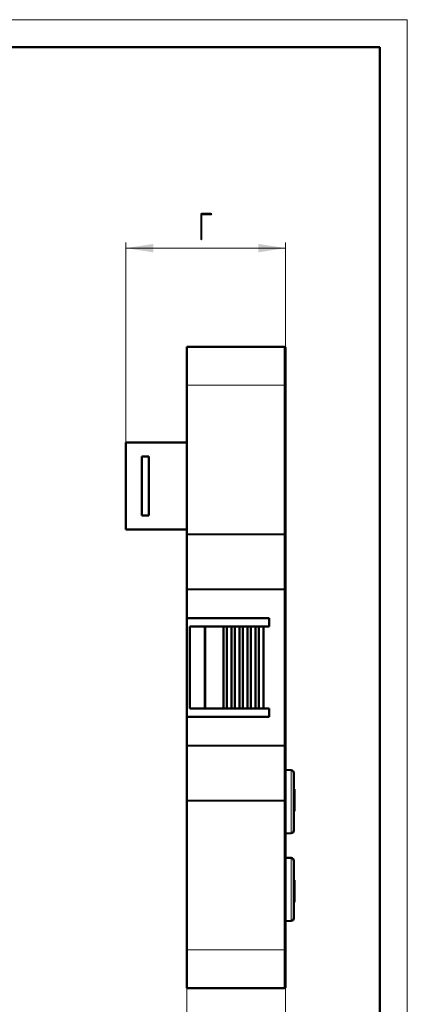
# Model space of a CAD drawing. Header units: millimetres. Extents: x 0 to 218, y 0 to 297.
# Tile 7 of 7: x 139 to 210, y 117 to 297. Entities that reach past the tile are written whole.
import ezdxf

# ---------------------------------------------------------------- set-up
doc = ezdxf.new("R2010")
doc.units = ezdxf.units.MM
doc.layers.add('ОСЕВЫЕ', color=7, linetype='Continuous')
doc.styles.add('SLDTEXTSTYLE0', font='TXT', dxfattribs={"width": 0.7, "bigfont": 'bigfont'})
doc.styles.add('SLDTEXTSTYLE1', font='TXT', dxfattribs={"width": 0.7})
doc.dimstyles.new('SLDDIMSTYLE0', dxfattribs={"dimtxt": 5, "dimasz": 5, "dimexe": 0, "dimexo": 0.0625, "dimgap": 1.25, "dimtad": 2, "dimdec": 1, "dimrnd": 1e-09, "dimzin": 12, "dimdsep": 46, "dimtxsty": 'SLDTEXTSTYLE1', "dimsah": 1, "dimcen": 0.09, "dimadec": 0, "dimazin": 3, "dimtfac": 1, "dimtdec": 3, "dimtofl": 0, "dimtmove": 0, "dimatfit": 3, "dimfxl": 0, "dimfrac": 2, "dimtolj": 1, "dimtzin": 12, "dimarcsym": 0})
doc.dimstyles.new('SLDDIMSTYLE1', dxfattribs={"dimtxt": 5, "dimasz": 5, "dimexe": 0, "dimexo": 0.0625, "dimgap": 1.25, "dimtad": 2, "dimdec": 1, "dimrnd": 1e-09, "dimzin": 12, "dimdsep": 46, "dimtxsty": 'SLDTEXTSTYLE1', "dimsah": 1, "dimcen": 0.09, "dimadec": 0, "dimazin": 3, "dimtfac": 1, "dimtdec": 3, "dimtmove": 0, "dimatfit": 0, "dimfxl": 0, "dimfrac": 2, "dimtolj": 1, "dimtzin": 12, "dimarcsym": 0})

# ---------------------------------------------------------------- blocks, each defined once
blk = doc.blocks.new('_D_2')
at = {"color": 7, "linetype": 'Continuous', "lineweight": 0}
for p, q in [((187.83, 120.56), (187.83, 101.32)), ((169.83, 120.31), (169.83, 101.32)), ((169.83, 102.32), (160.22, 102.32)), ((169.83, 102.32), (187.83, 102.32)), ((187.83, 102.32), (197.45, 102.32))]:
    blk.add_line(p, q, dxfattribs=at)
at = {"color": 7, "linetype": 'Continuous', "lineweight": 18}
for points in [[(169.83, 102.32), (164.83, 103.09), (164.83, 101.55)], [(187.83, 102.32), (192.83, 101.55), (192.83, 103.09)]]:
    blk.add_solid(points, dxfattribs=at)
at = {"color": 7, "linetype": 'Continuous', "lineweight": 18, "insert": (176.35, 108.76), "char_height": 5, "attachment_point": 1, "style": 'SLDTEXTSTYLE0'}
blk.add_mtext('Г1', dxfattribs=at)
blk = doc.blocks.new('_D_3')
at = {"color": 7, "linetype": 'Continuous', "lineweight": 0}
for p, q in [((158.73, 219.88), (158.73, 256.32)), ((187.83, 255.32), (158.73, 255.32)), ((187.83, 237.08), (187.83, 256.32))]:
    blk.add_line(p, q, dxfattribs=at)
at = {"color": 7, "linetype": 'Continuous', "lineweight": 18}
for points in [[(158.73, 255.32), (163.73, 254.55), (163.73, 256.09)], [(187.83, 255.32), (182.83, 256.09), (182.83, 254.55)]]:
    blk.add_solid(points, dxfattribs=at)
at = {"color": 7, "linetype": 'Continuous', "lineweight": 18, "insert": (171.86, 261.76), "char_height": 5, "attachment_point": 1, "style": 'SLDTEXTSTYLE0'}
blk.add_mtext('Г', dxfattribs=at)

msp = doc.modelspace()

# ---------------------------------------------------------------- linework, layer by layer
at = {"color": 7, "linetype": 'Continuous', "lineweight": 50}
for p, q in [((205, 292), (20, 292)), ((205, 5), (205, 292)), ((169.83, 237.32), (169.83, 230.32)), ((187.58, 237.32), (169.83, 237.32)), ((169.83, 203.21), (169.83, 230.32)), ((187.83, 230.32), (187.83, 203.21)), ((187.84, 230.32), (187.84, 228.2)), ((187.83, 228.2), (187.84, 228.2)), ((158.73, 219.87), (169.83, 219.87)), ((158.73, 219.87), (158.73, 203.97)), ((161.63, 217.32), (162.93, 217.32)), ((161.63, 206.52), (161.63, 217.32)), ((162.93, 217.32), (162.93, 206.52)), ((187.84, 214.72), (187.83, 214.72)), ((187.84, 214.72), (187.84, 212.72)), ((187.84, 212.72), (187.84, 193.43)), ((161.63, 206.52), (162.93, 206.52)), ((158.73, 203.97), (169.83, 203.97)), ((169.83, 203.21), (169.83, 203.03)), ((169.83, 193.18), (169.83, 203.03)), ((187.83, 203.21), (187.83, 193.35)), ((169.83, 193.18), (169.83, 193)), ((169.83, 187.82), (169.83, 193)), ((187.83, 193), (187.83, 164.64)), ((187.84, 192.92), (187.84, 184.72)), ((184.83, 187.82), (169.83, 187.82)), ((169.83, 187.82), (169.83, 169.82)), ((184.83, 186.32), (184.83, 187.82)), ((170.37, 186.32), (170.37, 171.32)), ((170.37, 186.32), (170.41, 186.32)), ((170.41, 186.32), (173.02, 186.32)), ((173.18, 186.32), (173.02, 186.32)), ((173.18, 171.32), (173.18, 186.32)), ((173.18, 186.32), (176.52, 186.32)), ((176.52, 186.32), (176.52, 171.32)), ((176.52, 186.32), (177.12, 186.32)), ((177.12, 186.32), (177.12, 171.32)), ((177.12, 186.32), (177.98, 186.32)), ((177.98, 186.32), (177.98, 171.32)), ((177.98, 186.32), (178.58, 186.32)), ((178.58, 171.32), (178.58, 186.32)), ((178.58, 186.32), (179.45, 186.32)), ((179.45, 171.32), (179.45, 186.32)), ((179.45, 186.32), (180.04, 186.32)), ((180.04, 171.32), (180.04, 186.32)), ((180.04, 186.32), (180.91, 186.32)), ((180.91, 171.32), (180.91, 186.32)), ((180.91, 186.32), (181.5, 186.32)), ((181.5, 171.32), (181.5, 186.32)), ((181.5, 186.32), (182.37, 186.32)), ((182.37, 171.32), (182.37, 186.32)), ((182.37, 186.32), (182.97, 186.32)), ((182.97, 171.32), (182.97, 186.32)), ((182.97, 186.32), (183.83, 186.32)), ((183.83, 171.32), (183.83, 186.32)), ((183.83, 186.32), (184.83, 186.32)), ((187.84, 184.72), (187.84, 182.72)), ((187.83, 182.72), (187.84, 182.72)), ((170.37, 171.32), (170.41, 171.32)), ((173.02, 171.32), (170.41, 171.32)), ((173.02, 171.32), (173.18, 171.32)), ((176.52, 171.32), (173.18, 171.32)), ((177.12, 171.32), (176.52, 171.32)), ((177.98, 171.32), (177.12, 171.32)), ((178.58, 171.32), (177.98, 171.32)), ((179.45, 171.32), (178.58, 171.32)), ((180.04, 171.32), (179.45, 171.32)), ((180.91, 171.32), (180.04, 171.32)), ((181.5, 171.32), (180.91, 171.32)), ((182.37, 171.32), (181.5, 171.32)), ((182.97, 171.32), (182.37, 171.32)), ((183.83, 171.32), (182.97, 171.32)), ((184.83, 171.32), (183.83, 171.32)), ((184.83, 169.82), (184.83, 171.32)), ((169.83, 169.82), (184.83, 169.82)), ((169.83, 164.64), (169.83, 169.82)), ((169.83, 164.64), (169.83, 164.46)), ((169.83, 154.61), (169.83, 164.46)), ((187.83, 164.29), (187.83, 154.43)), ((188.86, 160.06), (187.83, 160.11)), ((189.33, 156.62), (189.43, 156.62)), ((189.43, 156.62), (189.43, 155.14)), ((169.83, 154.61), (169.83, 154.43)), ((189.33, 155.14), (189.43, 155.14)), ((189.33, 155.12), (189.43, 155.12)), ((189.43, 153.32), (189.43, 155.12)), ((169.83, 127.32), (169.83, 154.43)), ((187.83, 154.43), (187.83, 127.32)), ((189.33, 153.32), (189.43, 153.32)), ((189.33, 153.3), (189.43, 153.3)), ((189.33, 152.93), (189.43, 152.93)), ((189.43, 152.93), (189.43, 153.24)), ((189.43, 152.93), (189.43, 152.62)), ((189.43, 152.62), (189.33, 152.62)), ((187.83, 148.53), (188.86, 148.58)), ((188.86, 144.06), (187.83, 144.11)), ((189.33, 141.35), (189.43, 141.35)), ((189.33, 140.31), (189.43, 140.31)), ((189.33, 140.02), (189.43, 140.02)), ((189.43, 139.35), (189.33, 139.35)), ((189.43, 139.32), (189.33, 139.32)), ((189.43, 140.02), (189.43, 139.42)), ((189.43, 137.32), (189.43, 139.32)), ((189.43, 137.32), (189.33, 137.32)), ((189.43, 137.32), (189.33, 137.32)), ((189.43, 137.29), (189.33, 137.29)), ((189.43, 137.32), (189.43, 137.32)), ((189.43, 137.25), (189.43, 136.02)), ((189.43, 136.02), (189.33, 136.02)), ((189.33, 135.32), (189.43, 135.32)), ((189.43, 135.3), (189.33, 135.3)), ((187.83, 132.53), (188.86, 132.58)), ((187.84, 129.44), (187.83, 129.44)), ((187.84, 129.44), (187.84, 127.32)), ((169.83, 127.32), (169.83, 120.32)), ((169.83, 120.32), (187.58, 120.32))]:
    msp.add_line(p, q, dxfattribs=at)
at = {"color": 9, "linetype": 'Continuous', "lineweight": 18}
for p, q in [((187.58, 237.32), (187.58, 230.32)), ((169.83, 230.32), (187.58, 230.32)), ((187.83, 230.32), (187.58, 230.32)), ((187.58, 230.32), (187.58, 203.21)), ((187.83, 230.32), (187.84, 230.32)), ((187.83, 212.72), (187.84, 212.72)), ((187.58, 203.21), (169.83, 203.21)), ((169.83, 203.03), (187.58, 203.03)), ((187.58, 203.21), (187.58, 203.03)), ((187.58, 203.21), (187.83, 203.21)), ((187.58, 203.03), (187.58, 193.18)), ((187.58, 193.18), (169.83, 193.18)), ((169.83, 193), (187.58, 193)), ((187.58, 193.18), (187.58, 193)), ((187.83, 193), (187.58, 193)), ((187.58, 193), (187.58, 164.64)), ((170.41, 171.32), (170.41, 186.32)), ((173.02, 186.32), (173.02, 171.32)), ((187.84, 184.72), (187.83, 184.72)), ((187.58, 164.64), (169.83, 164.64)), ((169.83, 164.46), (187.58, 164.46)), ((187.58, 164.64), (187.58, 164.46)), ((187.83, 164.64), (187.58, 164.64)), ((187.58, 164.46), (187.58, 154.61)), ((188.86, 148.58), (188.86, 160.06)), ((187.58, 154.61), (169.83, 154.61)), ((187.58, 154.61), (187.58, 154.43)), ((169.83, 154.43), (187.58, 154.43)), ((187.58, 154.43), (187.58, 127.32)), ((187.83, 154.43), (187.58, 154.43)), ((188.86, 138.32), (188.86, 144.06)), ((188.86, 132.58), (188.86, 138.32)), ((187.58, 127.32), (169.83, 127.32)), ((187.58, 127.32), (187.58, 120.32)), ((187.83, 127.32), (187.58, 127.32)), ((187.84, 127.32), (187.83, 127.32))]:
    msp.add_line(p, q, dxfattribs=at)
at = {"color": 7, "linetype": 'Continuous', "lineweight": 50}
for centre, radius, start, end in [((187.58, 237.07), 0.25, 0, 90), ((188.83, 159.56), 0.5, 0, 87), ((188.83, 149.08), 0.5, 273, 0), ((188.83, 143.56), 0.5, 0, 87), ((188.83, 133.08), 0.5, 273, 0), ((187.58, 120.57), 0.25, 270, 360)]:
    msp.add_arc(centre, radius, start, end, dxfattribs=at)
at = {"color": 9, "linetype": 'Continuous', "lineweight": 18}
for centre, start, end in [((187.61, 203.25), 261.9505, 348.5782), ((187.61, 193.4), 261.9505, 348.5782), ((187.61, 164.24), 11.4218, 98.0495), ((187.61, 154.39), 11.4218, 98.0495)]:
    msp.add_arc(centre, 0.223, start, end, dxfattribs=at)
at = {"color": 7, "linetype": 'Continuous', "lineweight": 50}
for points, knots in [([(187.83, 237.07), (187.83, 237.05), (187.83, 237), (187.83, 236.63), (187.83, 236), (187.83, 235.13), (187.83, 234.05), (187.83, 232.84), (187.83, 231.58), (187.83, 230.73), (187.83, 230.32)], [0, 0, 0, 0, 0.116516, 0.240011, 0.368641, 0.5, 0.631359, 0.759989, 0.883484, 1, 1, 1, 1]), ([(189.33, 154.32), (189.33, 154.64), (189.33, 155.3), (189.33, 156.27), (189.33, 157.21), (189.33, 158.05), (189.33, 158.73), (189.33, 159.21), (189.33, 159.5), (189.33, 159.54), (189.33, 159.56)], [0, 0, 0, 0, 0.116516, 0.240011, 0.368641, 0.5, 0.631359, 0.759989, 0.883484, 1, 1, 1, 1]), ([(189.33, 149.08), (189.33, 149.1), (189.33, 149.13), (189.33, 149.43), (189.33, 149.91), (189.33, 150.59), (189.33, 151.43), (189.33, 152.37), (189.33, 153.34), (189.33, 154), (189.33, 154.32)], [0, 0, 0, 0, 0.116516, 0.240011, 0.368641, 0.5, 0.631359, 0.759989, 0.883484, 1, 1, 1, 1]), ([(189.33, 138.32), (189.33, 138.64), (189.33, 139.3), (189.33, 140.27), (189.33, 141.21), (189.33, 142.05), (189.33, 142.73), (189.33, 143.21), (189.33, 143.5), (189.33, 143.54), (189.33, 143.56)], [0, 0, 0, 0, 0.116516, 0.240011, 0.368641, 0.5, 0.631359, 0.759989, 0.883484, 1, 1, 1, 1]), ([(189.33, 133.08), (189.33, 133.1), (189.33, 133.13), (189.33, 133.43), (189.33, 133.91), (189.33, 134.59), (189.33, 135.43), (189.33, 136.37), (189.33, 137.34), (189.33, 138), (189.33, 138.32)], [0, 0, 0, 0, 0.116516, 0.240011, 0.368641, 0.5, 0.631359, 0.759989, 0.883484, 1, 1, 1, 1]), ([(189.43, 137.29), (189.43, 137.29), (189.43, 137.3), (189.43, 137.3), (189.43, 137.31), (189.43, 137.32)], [0, 0, 0, 0, 0.35863, 0.678098, 1, 1, 1, 1]), ([(187.83, 127.32), (187.83, 126.91), (187.83, 126.06), (187.83, 124.8), (187.83, 123.59), (187.83, 122.51), (187.83, 121.63), (187.83, 121.01), (187.83, 120.64), (187.83, 120.59), (187.83, 120.57)], [0, 0, 0, 0, 0.116516, 0.240011, 0.368641, 0.5, 0.631359, 0.759989, 0.883484, 1, 1, 1, 1])]:
    msp.add_open_spline(points, degree=3, knots=knots, dxfattribs=at)
for points in [[(187.83, 193.35), (187.83, 193.3), (187.83, 193.2), (187.83, 193.06), (187.83, 193)], [(187.83, 164.64), (187.83, 164.57), (187.83, 164.44), (187.83, 164.34), (187.83, 164.29)]]:
    msp.add_open_spline(points, degree=3, dxfattribs=at)
at = {"layer": 'ОСЕВЫЕ', "lineweight": 18}
for p, q in [((0, 297), (210, 297)), ((210, 297), (210, 0))]:
    msp.add_line(p, q, dxfattribs=at)

# ---------------------------------------------------------------- dimensions: what is measured, and where the dimension line sits
at = {"color": 7, "linetype": 'Continuous', "lineweight": 18}
dim = msp.add_linear_dim(base=(158.73, 255.32), p1=(187.83, 237.07), p2=(158.73, 219.87), angle=0, text='Г', dimstyle='SLDDIMSTYLE0', dxfattribs=at)
dim.commit()
dim.dimension.update_dxf_attribs({"geometry": '_D_3', "text_midpoint": (173.28, 255.32), "dimtype": 160})
dim = msp.add_linear_dim(base=(187.83, 102.32), p1=(169.83, 120.32), p2=(187.83, 120.57), text='Г1', dimstyle='SLDDIMSTYLE1', dxfattribs=at)
dim.commit()
dim.dimension.update_dxf_attribs({"geometry": '_D_2', "text_midpoint": (178.83, 102.32), "dimtype": 160})

doc.saveas('drawing.dxf')
